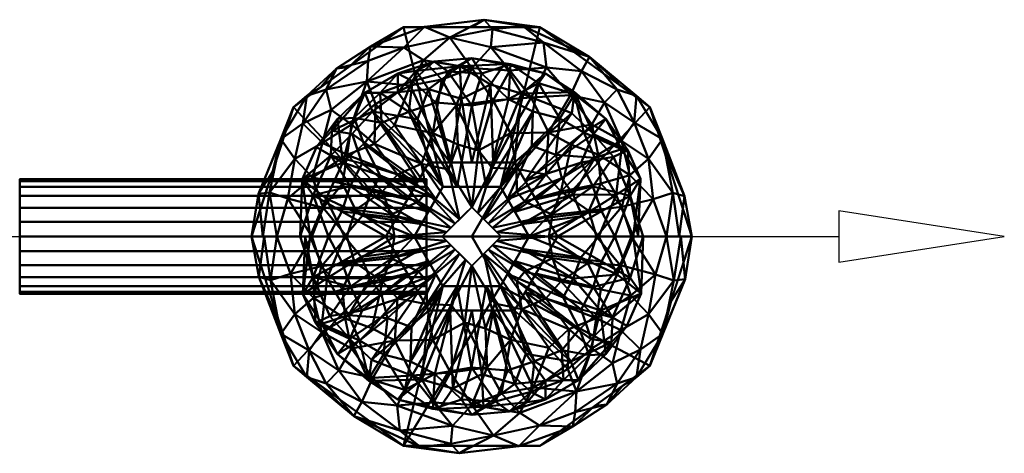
# Model space of a CAD drawing. Header units: millimetres. Extents: x -422 to 422, y -191 to 11.
# Tile 256 of 256: x 313 to 422, y -128 to -80. Entities that reach past the tile are written whole.
import ezdxf

# ---------------------------------------------------------------- set-up
doc = ezdxf.new("R2010")
doc.units = ezdxf.units.MM
doc.layers.add('A-GENM', color=13, linetype='Continuous', lineweight=40)

# ---------------------------------------------------------------- blocks, each defined once
blk = doc.blocks.new('MHS_Chartwell_Valve_Floor - MHS_Chartwell_Valve_Floor-21315-Preview')
at = {"layer": 'A-GENM'}
mesh = blk.add_polyface(dxfattribs=at)
corners = [(24.37, 0, 168.88), (19.72, 14.33, 168.88), (7.53, 23.18, 168.88), (-7.53, 23.18, 168.88), (-19.72, 14.33, 168.88), (-24.37, 0, 168.88), (-21.54, 0, 179.44), (-13.81, 0, 187.17), (-3.25, 0, 190), (0, 3.25, 190), (3.25, 0, 190), (13.81, 0, 187.17), (21.54, 0, 179.44), (1.33, 1.92, 190), (-1.33, 1.92, 190), (13.3, 12.4, 183.81), (-13.3, 12.4, 183.81), (0, 18.65, 183.34), (2.29, 0.96, 190), (-2.29, 0.96, 190), (8.21, 6.86, 188.64), (4.29, 11.43, 188.01), (-8.21, 6.86, 188.64), (-4.29, 11.43, 188.01), (14.3, 5.86, 186.12), (19.55, 8.61, 179.74), (16.09, 16.29, 176.65), (8.26, 18.7, 181.15), (2.31, 22.95, 176.19), (-7.5, 20.92, 178.16), (-14.3, 5.86, 186.12), (-19.55, 8.61, 179.74), (-16.09, 16.29, 176.65), (8.93, 2.39, 189.13), (-8.93, 2.39, 189.13), (22.96, 0, 174.16), (22.66, 5.29, 168.88), (22.25, 4.82, 176.96), (21.12, 10.78, 174.12), (20.06, 4.15, 181.1), (17.68, 0, 183.3), (17.5, 6.79, 183.21), (16.6, 3.29, 184.98), (16.56, 10.59, 182.19), (12.96, 2.85, 187.47), (17.99, 12.64, 178.62), (14.68, 14.85, 180.51), (12.15, 18.32, 178.64), (13.63, 18.75, 168.88), (7.96, 21.5, 176.56), (13.03, 19.89, 173.85), (10.94, 15.65, 182.84), (8.49, 11.51, 186.88), (6.57, 15.39, 185.13), (2.36, 15.08, 186.25), (0.74, 9.51, 189.04), (0.67, 2.59, 190), (-1.7, 14.52, 186.68), (-6.8, 16.74, 183.93), (14, 9.07, 185.18), (11.04, 10.16, 186.43), (4.97, 7.48, 189.21), (16.67, 16.54, 168.88), (18.25, 15.58, 172.86), (-0.67, 2.59, 190), (4.21, 18.37, 183.12), (2.13, 20.97, 180.21), (-2.41, 22.04, 178.27), (0, 23.18, 168.88), (-5.21, 23.22, 173.79), (-13.63, 18.75, 168.88), (-11.19, 21.03, 173.67), (-8.54, 12.32, 186.44), (-5.56, 8.05, 188.96), (-11.6, 17.18, 180.73), (-1.54, 10.18, 188.79), (-2.57, 7.42, 189.49), (-22.05, 7.16, 168.88), (-23.12, 0, 173.55), (-21.13, 10.77, 174.11), (-22.36, 4.86, 176.67), (-20.32, 4.22, 180.71), (-17.68, 0, 183.3), (-17.61, 6.54, 183.19), (-16.43, 3.17, 185.14), (-16.51, 10.36, 182.38), (-15.56, 14.03, 180.4), (-18.68, 12.5, 177.63), (-12.86, 2.96, 187.51), (-13.78, 9.04, 185.34), (-10.76, 10.25, 186.52), (5.69, 23.28, 173), (1.38, 24.01, 172.55), (23.55, 4.48, 172.96), (-23.6, 4.73, 172.48), (1.81, 1.44, 190), (5.89, 3.86, 189.66), (9.86, 5, 188.5), (5.01, 4.94, 189.66), (-1.81, 1.44, 190), (-5.89, 3.86, 189.66), (-9.86, 5, 188.5), (-5.01, 4.94, 189.66), (2.77, 0.48, 190), (8.53, 0, 188.58), (-8.53, 0, 188.58), (-2.77, 0.48, 190), (21.19, 9.81, 168.88), (2.26, 7.6, 189.48), (-3.31, 17.39, 184.28), (-5.33, 19.53, 181.43), (-16.67, 16.54, 168.88), (-18.25, 15.58, 172.86), (-14.96, 18.61, 173.44), (-11.44, 19.47, 177.4), (-10.63, 14.71, 183.85)]
mesh.append_faces([[corners[k] for k in face] for face in [(104, 103, 10), (106, 105, 8)]], dxfattribs={"vtx0": -1})
mesh.append_faces([[corners[k] for k in face] for face in [(95, 98, 13), (111, 113, 70), (62, 63, 1), (4, 112, 111), (0, 93, 35), (5, 94, 77), (14, 102, 99), (11, 44, 104)]], dxfattribs={"vtx0": -1, "vtx1": -1})
mesh.append_faces([[corners[k] for k in face] for face in [(101, 34, 100), (46, 43, 45), (83, 81, 84), (112, 87, 32), (14, 73, 102), (41, 43, 59), (23, 58, 72), (51, 52, 15), (37, 39, 12), (55, 108, 21), (105, 106, 34), (20, 52, 61), (55, 21, 54), (80, 81, 31), (38, 25, 37), (67, 17, 66), (15, 43, 46), (41, 59, 24), (44, 42, 24), (66, 17, 65), (46, 51, 15), (33, 104, 44), (53, 54, 21), (72, 73, 23), (89, 16, 85), (55, 57, 75), (109, 57, 17), (98, 96, 20), (39, 41, 42), (63, 45, 38), (66, 49, 28), (27, 47, 49), (51, 47, 27), (54, 53, 65), (91, 92, 28), (69, 29, 67), (109, 23, 57), (85, 31, 83), (30, 84, 88), (86, 87, 85), (74, 58, 110), (96, 97, 20), (34, 19, 100), (25, 39, 37), (35, 93, 37), (93, 107, 38), (38, 37, 93), (45, 63, 26), (25, 41, 39), (43, 41, 25), (42, 41, 24), (97, 44, 24), (39, 42, 40), (45, 43, 25), (43, 15, 59), (103, 104, 33), (11, 42, 44), (38, 45, 25), (45, 26, 46), (47, 46, 26), (46, 47, 51), (26, 63, 50), (62, 50, 63), (50, 47, 26), (2, 91, 50), (91, 28, 49), (49, 47, 50), (27, 53, 51), (51, 53, 52), (61, 52, 21), (15, 60, 59), (65, 53, 27), (52, 53, 21), (17, 57, 54), (57, 55, 54), (23, 75, 57), (110, 67, 29), (76, 73, 14), (29, 71, 114), (74, 115, 58), (60, 15, 52), (59, 60, 97), (52, 20, 60), (97, 60, 20), (61, 21, 108), (95, 96, 98), (38, 1, 63), (27, 49, 66), (55, 75, 9), (54, 65, 17), (66, 65, 27), (67, 66, 28), (67, 92, 69), (110, 58, 109), (67, 28, 92), (69, 71, 29), (71, 69, 3), (114, 32, 74), (90, 16, 89), (72, 90, 73), (22, 100, 102), (86, 74, 32), (115, 16, 90), (23, 76, 75), (75, 76, 9), (73, 76, 23), (80, 6, 81), (80, 94, 78), (31, 85, 87), (31, 79, 80), (94, 79, 77), (84, 30, 83), (83, 31, 81), (84, 81, 82), (89, 85, 83), (88, 105, 34), (89, 83, 30), (86, 85, 16), (74, 86, 16), (86, 32, 87), (111, 112, 113), (79, 31, 87), (7, 88, 84), (101, 88, 34), (101, 89, 30), (90, 72, 115), (89, 22, 90), (73, 90, 22), (50, 91, 49), (2, 92, 91), (69, 92, 68), (9, 108, 55), (79, 94, 80), (18, 33, 96), (97, 96, 33), (44, 97, 33), (59, 97, 24), (20, 61, 98), (13, 98, 61), (102, 100, 99), (100, 22, 101), (89, 101, 22), (88, 101, 30), (73, 22, 102), (61, 108, 56), (110, 17, 67), (23, 109, 58), (110, 109, 17), (74, 110, 29), (32, 113, 112), (4, 79, 112), (87, 112, 79), (114, 113, 32), (70, 113, 71), (114, 71, 113), (74, 29, 114), (58, 115, 72), (74, 16, 115)]], dxfattribs={"vtx0": -1, "vtx1": -1, "vtx2": -1})
mesh.append_faces([[corners[k] for k in face] for face in [(79, 4, 77), (80, 78, 6), (33, 18, 103), (42, 11, 40), (61, 56, 13), (81, 6, 82), (92, 2, 68), (96, 95, 18), (100, 19, 99)]], dxfattribs={"vtx0": -1, "vtx2": -1})
mesh.append_faces([[corners[k] for k in face] for face in [(93, 0, 36, 107), (76, 14, 64, 9)]], dxfattribs={"vtx0": -1, "vtx3": -1})
mesh.append_faces([[corners[k] for k in face] for face in [(12, 35, 37), (3, 70, 71), (7, 105, 88), (40, 12, 39), (48, 2, 50, 62), (9, 56, 108), (68, 3, 69), (5, 78, 94), (82, 7, 84), (106, 19, 34), (107, 1, 38)]], dxfattribs={"vtx1": -1, "vtx2": -1})
mesh = blk.add_polyface(dxfattribs=at)
corners = [(6.35, 0, 168.88), (3.17, 5.5, 168.88), (-3.18, 5.5, 168.88), (-6.35, 0, 168.88), (-24.37, 0, 168.88), (-19.72, 14.33, 168.88), (-7.53, 23.18, 168.88), (7.53, 23.18, 168.88), (19.72, 14.33, 168.88), (24.37, 0, 168.88)]
mesh.append_faces([[corners[k] for k in face] for face in [(1, 7, 8, 0)]], dxfattribs={"vtx0": -1, "vtx2": -1})
mesh.append_faces([[corners[k] for k in face] for face in [(9, 0, 8)]], dxfattribs={"vtx1": -1})
mesh.append_faces([[corners[k] for k in face] for face in [(6, 7, 1, 2), (5, 6, 2, 3)]], dxfattribs={"vtx1": -1, "vtx3": -1})
mesh.append_faces([[corners[k] for k in face] for face in [(3, 4, 5)]], dxfattribs={"vtx2": -1})
mesh = blk.add_polyface(dxfattribs=at)
corners = [(9.48, 0, 73.96), (4.74, 8.21, 73.96), (-4.74, 8.21, 73.96), (-9.48, 0, 73.96), (-18.97, 0, 95.91), (-17.85, 0, 119.8), (-6.35, 0, 140.76), (-3.18, 5.5, 140.76), (3.17, 5.5, 140.76), (6.35, 0, 140.76), (17.85, 0, 119.8), (18.97, 0, 95.91), (-14.85, 13.05, 107.92), (14.85, 13.05, 107.92), (-7.11, 4.11, 73.96), (-4.76, 2.75, 140.76), (7.11, 4.11, 73.96), (4.76, 2.75, 140.76), (0, 19.74, 108.59), (-18.74, 6.31, 107.92), (-14.25, 8.21, 124.08), (-9.97, 12.58, 125.11), (0, 5.5, 140.76), (-8.16, 18.04, 107.16), (-3.97, 14.83, 126.77), (0, 8.21, 73.96), (4.08, 15.22, 125.81), (8.16, 18.07, 105.31), (-15.57, 8.98, 91.52), (-10.97, 13.85, 90.46), (-4.76, 16.3, 88.27), (9.76, 13.06, 124.45), (13.63, 8.73, 124.74), (18.66, 6.39, 108.77), (15.7, 8.83, 91.68), (11.08, 13.66, 90.18), (5.56, 1.37, 140.76), (14.07, 0, 126.69), (15.98, 4.6, 123.57), (5.52, 15.85, 87.72), (-5.56, 1.37, 140.76), (-14.07, 0, 126.69), (-16.09, 4.21, 123.57), (-8.3, 2.05, 73.96), (-15.85, 0, 88.7), (-17.52, 4.59, 92.04), (11.22, 4.65, 132.93), (12.22, 2.27, 132.46), (-11.24, 4.66, 132.9), (-12.06, 2.33, 132.7), (-13.43, 5.56, 82.34), (-14.37, 2.78, 82.54), (-10.12, 6.76, 132.88), (-3.97, 4.12, 140.76), (-11.92, 10.25, 125.91), (-13.01, 13.16, 117.21), (-10.14, 15.9, 115.55), (-11.82, 15.91, 104.58), (-6.54, 17.21, 117.61), (-2.62, 18.27, 117.44), (0.03, 14.49, 128.62), (-6.96, 13.81, 126.5), (-4.15, 19.37, 106.82), (-1.3, 18.85, 95.5), (3.58, 19.08, 98.8), (1.11, 18.07, 118.85), (4.31, 19.1, 110.61), (7.38, 16.98, 117.19), (11.37, 15.75, 111.96), (-6.13, 18.34, 98.23), (-8.17, 15.99, 91.46), (-2.37, 8.21, 73.96), (-6, 13, 81.88), (11.37, 15.99, 100.72), (-1.11, 15.23, 83.92), (2.37, 8.21, 73.96), (-12.1, 8.08, 82.35), (-5.93, 6.16, 73.96), (-13.21, 11.36, 89.63), (-15.48, 11.72, 98.78), (-17.16, 9.89, 106.97), (6.76, 13.84, 126.65), (6.66, 10.03, 133.11), (3.97, 4.12, 140.76), (9.3, 9.05, 131.52), (8.3, 2.05, 73.96), (15.85, 0, 88.7), (17.55, 4.49, 92.04), (13.39, 5.55, 82.24), (12.12, 8.19, 82.53), (5.93, 6.16, 73.96), (13.48, 11.35, 90.3), (14.35, 2.79, 82.5), (12.41, 11.52, 122.73), (2.07, 16.85, 88.28), (9.98, 6.46, 133.35), (-18.41, 0, 107.86), (-1.59, 5.5, 140.76), (1.59, 5.5, 140.76), (16.56, 9.69, 113.67), (17.29, 9.56, 102.65), (18.41, 0, 107.86)]
mesh.append_faces([[corners[k] for k in face] for face in [(41, 42, 5), (97, 61, 7), (86, 87, 11), (9, 47, 36), (6, 49, 41), (3, 51, 43), (71, 74, 25), (77, 29, 2), (0, 92, 86), (8, 81, 98)]], dxfattribs={"vtx0": -1, "vtx1": -1})
mesh.append_faces([[corners[k] for k in face] for face in [(65, 66, 18), (61, 97, 24), (50, 76, 14), (80, 12, 79), (42, 19, 5), (12, 80, 20), (20, 54, 55), (48, 42, 49), (83, 84, 82), (65, 59, 60), (24, 58, 61), (13, 93, 99), (33, 101, 87), (99, 100, 13), (93, 31, 84), (63, 30, 69), (52, 20, 48), (57, 55, 56), (89, 34, 88), (54, 53, 21), (59, 62, 58), (82, 81, 8), (77, 76, 78), (18, 59, 65), (56, 58, 23), (31, 67, 81), (29, 70, 72), (67, 27, 66), (13, 100, 91), (73, 39, 27), (79, 57, 29), (57, 12, 55), (70, 57, 23), (23, 58, 62), (74, 71, 30), (31, 81, 82), (67, 68, 27), (33, 38, 10), (88, 92, 85), (91, 90, 35), (39, 35, 1), (68, 73, 27), (33, 99, 38), (38, 46, 47), (95, 46, 32), (94, 25, 74), (74, 30, 63), (48, 49, 40), (19, 42, 20), (50, 51, 45), (19, 28, 45), (45, 28, 50), (47, 46, 36), (32, 46, 38), (37, 38, 47), (52, 48, 15), (42, 48, 20), (42, 41, 49), (50, 43, 51), (76, 50, 28), (44, 45, 51), (54, 20, 52), (53, 54, 52), (55, 54, 21), (56, 55, 21), (20, 55, 12), (61, 58, 56), (56, 23, 57), (70, 23, 69), (79, 29, 78), (61, 56, 21), (59, 58, 24), (59, 24, 60), (59, 18, 62), (60, 24, 97), (38, 99, 32), (21, 7, 61), (63, 62, 18), (69, 23, 62), (64, 63, 18), (66, 64, 18), (27, 39, 64), (60, 26, 65), (26, 67, 66), (26, 66, 65), (64, 66, 27), (81, 67, 26), (31, 93, 68), (31, 68, 67), (13, 91, 73), (63, 69, 62), (70, 69, 30), (70, 30, 72), (57, 70, 29), (71, 72, 30), (29, 72, 2), (13, 73, 68), (39, 73, 35), (39, 94, 64), (63, 64, 94), (28, 78, 76), (79, 78, 28), (77, 78, 29), (80, 28, 19), (57, 79, 12), (28, 80, 79), (20, 80, 19), (60, 98, 26), (81, 26, 98), (17, 46, 95), (84, 31, 82), (93, 84, 32), (88, 87, 92), (87, 34, 100), (89, 88, 16), (87, 88, 34), (91, 34, 89), (90, 91, 89), (91, 35, 73), (87, 86, 92), (99, 93, 32), (68, 93, 13), (75, 94, 39), (63, 94, 74), (32, 84, 95), (83, 95, 84), (4, 19, 45), (100, 99, 33), (87, 100, 33), (100, 34, 91)]], dxfattribs={"vtx0": -1, "vtx1": -1, "vtx2": -1})
mesh.append_faces([[corners[k] for k in face] for face in [(49, 6, 40), (39, 1, 75), (45, 44, 4), (87, 101, 11), (50, 14, 43), (52, 15, 53), (94, 75, 25), (72, 71, 2), (95, 83, 17), (82, 8, 83), (89, 16, 90), (33, 10, 101)]], dxfattribs={"vtx0": -1, "vtx2": -1})
mesh.append_faces([[corners[k] for k in face] for face in [(19, 4, 96, 5), (60, 97, 22, 98)]], dxfattribs={"vtx0": -1, "vtx3": -1})
mesh.append_faces([[corners[k] for k in face] for face in [(9, 37, 47), (3, 44, 51), (37, 10, 38), (17, 36, 46), (40, 15, 48), (53, 7, 21), (77, 14, 76), (85, 16, 88), (0, 85, 92), (90, 1, 35)]], dxfattribs={"vtx1": -1, "vtx2": -1})
mesh = blk.add_polyface(dxfattribs=at)
corners = [(9.48, 0, 63.96), (4.74, 8.21, 63.96), (-4.74, 8.21, 63.96), (-9.48, 0, 63.96), (-9.48, 0, 73.96), (-4.74, 8.21, 73.96), (4.74, 8.21, 73.96), (9.48, 0, 73.96)]
mesh.append_faces([[corners[k] for k in face] for face in [(4, 5, 2, 3)]], dxfattribs={"vtx1": -1})
mesh.append_faces([[corners[k] for k in face] for face in [(1, 2, 5, 6)]], dxfattribs={"vtx1": -1, "vtx3": -1})
mesh.append_faces([[corners[k] for k in face] for face in [(6, 7, 0, 1)]], dxfattribs={"vtx3": -1})
mesh = blk.add_polyface(dxfattribs=at)
corners = [(6.35, 0, 63.96), (3.17, 5.5, 63.96), (-3.18, 5.5, 63.96), (-6.35, 0, 63.96), (-9.48, 0, 63.96), (-4.74, 8.21, 63.96), (4.74, 8.21, 63.96), (9.48, 0, 63.96)]
mesh.append_faces([[corners[k] for k in face] for face in [(6, 1, 2, 5)]], dxfattribs={"vtx0": -1, "vtx2": -1})
mesh.append_faces([[corners[k] for k in face] for face in [(3, 4, 5, 2)]], dxfattribs={"vtx2": -1})
mesh.append_faces([[corners[k] for k in face] for face in [(6, 7, 0, 1)]], dxfattribs={"vtx3": -1})
mesh = blk.add_polyface(dxfattribs=at)
corners = [(-50, 6.35, 110), (-50, 6.13, 108.36), (-50, 5.5, 106.83), (-50, 4.49, 105.51), (-50, 3.17, 104.5), (-50, 1.64, 103.87), (-50, 0, 103.65), (-50, -1.64, 103.87), (-50, -3.18, 104.5), (-50, -4.49, 105.51), (-50, -5.5, 106.83), (-50, -6.13, 108.36), (-50, -6.35, 110), (-50, -6.13, 111.64), (-50, -5.5, 113.18), (-50, -4.49, 114.49), (-50, -3.18, 115.5), (-50, -1.64, 116.13), (-50, 0, 116.35), (-50, 1.64, 116.13), (-50, 3.17, 115.5), (-50, 4.49, 114.49), (-50, 5.5, 113.18), (-50, 6.13, 111.64)]
mesh.append_faces([[corners[k] for k in face] for face in [(17, 15, 16)]], dxfattribs={"vtx0": -1})
mesh.append_faces([[corners[k] for k in face] for face in [(6, 13, 17)]], dxfattribs={"vtx0": -1, "vtx1": -1, "vtx2": -1})
mesh.append_faces([[corners[k] for k in face] for face in [(22, 6, 17, 18)]], dxfattribs={"vtx0": -1, "vtx1": -1, "vtx3": -1})
mesh.append_faces([[corners[k] for k in face] for face in [(6, 11, 12, 13)]], dxfattribs={"vtx0": -1, "vtx3": -1})
mesh.append_faces([[corners[k] for k in face] for face in [(22, 23, 2)]], dxfattribs={"vtx1": -1, "vtx2": -1})
mesh.append_faces([[corners[k] for k in face] for face in [(2, 3, 6, 22)]], dxfattribs={"vtx1": -1, "vtx2": -1, "vtx3": -1})
mesh.append_faces([[corners[k] for k in face] for face in [(10, 11, 6, 7)]], dxfattribs={"vtx1": -1, "vtx3": -1})
mesh.append_faces([[corners[k] for k in face] for face in [(0, 1, 2, 23), (18, 19, 20)]], dxfattribs={"vtx2": -1})
mesh.append_faces([[corners[k] for k in face] for face in [(13, 14, 15, 17), (20, 21, 22, 18)]], dxfattribs={"vtx2": -1, "vtx3": -1})
mesh.append_faces([[corners[k] for k in face] for face in [(7, 8, 9, 10), (3, 4, 5, 6)]], dxfattribs={"vtx3": -1})
mesh = blk.add_polyface(dxfattribs=at)
corners = [(-50, -6.35, 110), (-50, -6.13, 108.36), (-50, -5.5, 106.83), (-50, -4.49, 105.51), (-50, -3.18, 104.5), (-50, -1.64, 103.87), (-50, 0, 103.65), (-50, 1.64, 103.87), (-50, 3.17, 104.5), (-50, 4.49, 105.51), (-50, 5.5, 106.83), (-50, 6.13, 108.36), (-50, 6.35, 110), (-5, 6.35, 110), (-5, 6.13, 108.36), (-5, 5.5, 106.83), (-5, 4.49, 105.51), (-5, 3.17, 104.5), (-5, 1.64, 103.87), (-5, 0, 103.65), (-5, -1.64, 103.87), (-5, -3.18, 104.5), (-5, -4.49, 105.51), (-5, -5.5, 106.83), (-5, -6.13, 108.36), (-5, -6.35, 110)]
mesh.append_faces([[corners[k] for k in face] for face in [(13, 14, 11, 12), (0, 1, 24, 25)]], dxfattribs={"vtx1": -1})
mesh.append_faces([[corners[k] for k in face] for face in [(14, 15, 10, 11), (16, 17, 8, 9), (15, 16, 9, 10), (17, 18, 7, 8), (6, 7, 18, 19), (19, 20, 5, 6), (20, 21, 4, 5), (22, 23, 2, 3), (21, 22, 3, 4), (23, 24, 1, 2)]], dxfattribs={"vtx1": -1, "vtx3": -1})
mesh = blk.add_polyface(dxfattribs=at)
corners = [(-50, 6.35, 110), (-50, 6.13, 111.64), (-50, 5.5, 113.18), (-50, 4.49, 114.49), (-50, 3.17, 115.5), (-50, 1.64, 116.13), (-50, 0, 116.35), (-50, -1.64, 116.13), (-50, -3.18, 115.5), (-50, -4.49, 114.49), (-50, -5.5, 113.18), (-50, -6.13, 111.64), (-50, -6.35, 110), (-5, -6.35, 110), (-5, -6.13, 111.64), (-5, -5.5, 113.18), (-5, -4.49, 114.49), (-5, -3.18, 115.5), (-5, -1.64, 116.13), (-5, 0, 116.35), (-5, 1.64, 116.13), (-5, 3.17, 115.5), (-5, 4.49, 114.49), (-5, 5.5, 113.18), (-5, 6.13, 111.64), (-5, 6.35, 110)]
mesh.append_faces([[corners[k] for k in face] for face in [(13, 14, 11, 12), (0, 1, 24, 25)]], dxfattribs={"vtx1": -1})
mesh.append_faces([[corners[k] for k in face] for face in [(14, 15, 10, 11), (16, 17, 8, 9), (15, 16, 9, 10), (17, 18, 7, 8), (6, 7, 18, 19), (19, 20, 5, 6), (20, 21, 4, 5), (22, 23, 2, 3), (21, 22, 3, 4), (23, 24, 1, 2)]], dxfattribs={"vtx1": -1, "vtx3": -1})
mesh = blk.add_polyface(dxfattribs=at)
corners = [(0, 0), (-6.35, 0), (-3.18, 5.5), (3.17, 5.5), (6.35, 0)]
mesh.append_faces([[corners[k] for k in face] for face in [(3, 4, 0)]], dxfattribs={"vtx2": -1})
mesh.append_faces([[corners[k] for k in face] for face in [(0, 1, 2, 3)]], dxfattribs={"vtx3": -1})
mesh = blk.add_polyface(dxfattribs=at)
corners = [(6.35, 0, 140.76), (3.17, 5.5, 140.76), (-3.18, 5.5, 140.76), (-6.35, 0, 140.76), (-6.35, 0, 168.88), (-3.18, 5.5, 168.88), (3.17, 5.5, 168.88), (6.35, 0, 168.88)]
mesh.append_faces([[corners[k] for k in face] for face in [(4, 5, 2, 3)]], dxfattribs={"vtx1": -1})
mesh.append_faces([[corners[k] for k in face] for face in [(1, 2, 5, 6)]], dxfattribs={"vtx1": -1, "vtx3": -1})
mesh.append_faces([[corners[k] for k in face] for face in [(6, 7, 0, 1)]], dxfattribs={"vtx3": -1})
mesh = blk.add_polyface(dxfattribs=at)
corners = [(6.35, 0), (3.17, 5.5), (-3.18, 5.5), (-6.35, 0), (-6.35, 0, 63.96), (-3.18, 5.5, 63.96), (3.17, 5.5, 63.96), (6.35, 0, 63.96)]
mesh.append_faces([[corners[k] for k in face] for face in [(4, 5, 2, 3)]], dxfattribs={"vtx1": -1})
mesh.append_faces([[corners[k] for k in face] for face in [(1, 2, 5, 6)]], dxfattribs={"vtx1": -1, "vtx3": -1})
mesh.append_faces([[corners[k] for k in face] for face in [(6, 7, 0, 1)]], dxfattribs={"vtx3": -1})
mesh = blk.add_polyface(dxfattribs=at)
corners = [(-5, 6.35, 110), (-5, 6.13, 111.64), (-5, 5.5, 113.18), (-5, 4.49, 114.49), (-5, 3.17, 115.5), (-5, 1.64, 116.13), (-5, 0, 116.35), (-5, -1.64, 116.13), (-5, -3.18, 115.5), (-5, -4.49, 114.49), (-5, -5.5, 113.18), (-5, -6.13, 111.64), (-5, -6.35, 110), (-5, -6.13, 108.36), (-5, -5.5, 106.83), (-5, -4.49, 105.51), (-5, -3.18, 104.5), (-5, -1.64, 103.87), (-5, 0, 103.65), (-5, 1.64, 103.87), (-5, 3.17, 104.5), (-5, 4.49, 105.51), (-5, 5.5, 106.83), (-5, 6.13, 108.36)]
mesh.append_faces([[corners[k] for k in face] for face in [(9, 7, 8)]], dxfattribs={"vtx0": -1})
mesh.append_faces([[corners[k] for k in face] for face in [(18, 7, 11, 12)]], dxfattribs={"vtx0": -1, "vtx1": -1, "vtx3": -1})
mesh.append_faces([[corners[k] for k in face] for face in [(2, 6, 7, 18), (18, 21, 22, 2)]], dxfattribs={"vtx0": -1, "vtx2": -1, "vtx3": -1})
mesh.append_faces([[corners[k] for k in face] for face in [(22, 0, 1, 2), (18, 12, 13, 14)]], dxfattribs={"vtx0": -1, "vtx3": -1})
mesh.append_faces([[corners[k] for k in face] for face in [(23, 0, 22)]], dxfattribs={"vtx1": -1})
mesh.append_faces([[corners[k] for k in face] for face in [(14, 15, 18)]], dxfattribs={"vtx1": -1, "vtx2": -1})
mesh.append_faces([[corners[k] for k in face] for face in [(4, 5, 6), (19, 20, 21, 18)]], dxfattribs={"vtx2": -1})
mesh.append_faces([[corners[k] for k in face] for face in [(9, 10, 11, 7), (2, 3, 4, 6)]], dxfattribs={"vtx2": -1, "vtx3": -1})
mesh.append_faces([[corners[k] for k in face] for face in [(15, 16, 17, 18)]], dxfattribs={"vtx3": -1})
mesh = blk.add_polyface(dxfattribs=at)
corners = [(3.25, 0, 190), (0, 3.25, 190), (-3.25, 0, 190), (0, 0, 190)]
mesh.append_faces([[corners[k] for k in face] for face in [(3, 0, 1, 2)]])
mesh = blk.add_polyface(dxfattribs=at)
corners = [(-24.37, 0, 168.88), (-19.72, -14.33, 168.88), (-7.53, -23.18, 168.88), (7.53, -23.18, 168.88), (19.72, -14.33, 168.88), (24.37, 0, 168.88), (21.54, 0, 179.44), (13.81, 0, 187.17), (3.25, 0, 190), (0, -3.25, 190), (-3.25, 0, 190), (-13.81, 0, 187.17), (-21.54, 0, 179.44), (-1.33, -1.92, 190), (1.33, -1.92, 190), (-13.3, -12.4, 183.81), (13.3, -12.4, 183.81), (0, -18.65, 183.34), (-2.29, -0.96, 190), (2.29, -0.96, 190), (-8.21, -6.86, 188.64), (-4.29, -11.43, 188.01), (8.21, -6.86, 188.64), (4.29, -11.43, 188.01), (-14.3, -5.86, 186.12), (-19.55, -8.61, 179.74), (-16.09, -16.29, 176.65), (-8.26, -18.7, 181.15), (-2.31, -22.95, 176.19), (7.5, -20.92, 178.16), (14.3, -5.86, 186.12), (19.55, -8.61, 179.74), (16.09, -16.29, 176.65), (-8.93, -2.39, 189.13), (8.93, -2.39, 189.13), (-22.96, 0, 174.16), (-22.66, -5.29, 168.88), (-22.25, -4.82, 176.96), (-21.12, -10.78, 174.12), (-20.06, -4.15, 181.1), (-17.68, 0, 183.3), (-17.5, -6.79, 183.21), (-16.6, -3.29, 184.98), (-16.56, -10.59, 182.19), (-12.96, -2.85, 187.47), (-17.99, -12.64, 178.62), (-14.68, -14.85, 180.51), (-12.15, -18.32, 178.64), (-13.63, -18.75, 168.88), (-7.96, -21.5, 176.56), (-13.03, -19.89, 173.85), (-10.94, -15.65, 182.84), (-8.49, -11.51, 186.88), (-6.57, -15.39, 185.13), (-2.36, -15.08, 186.25), (-0.74, -9.51, 189.04), (-0.67, -2.59, 190), (1.7, -14.52, 186.68), (6.8, -16.74, 183.93), (-14, -9.07, 185.18), (-11.04, -10.16, 186.43), (-4.97, -7.48, 189.21), (-16.67, -16.54, 168.88), (-18.25, -15.58, 172.86), (0.67, -2.59, 190), (-4.21, -18.37, 183.12), (-2.13, -20.97, 180.21), (2.41, -22.04, 178.27), (0, -23.18, 168.88), (5.21, -23.22, 173.79), (13.63, -18.75, 168.88), (11.19, -21.03, 173.67), (8.54, -12.32, 186.44), (5.56, -8.05, 188.96), (11.6, -17.18, 180.73), (1.54, -10.18, 188.79), (2.57, -7.42, 189.49), (22.05, -7.16, 168.88), (23.12, 0, 173.55), (21.13, -10.77, 174.11), (22.36, -4.86, 176.67), (20.32, -4.22, 180.71), (17.68, 0, 183.3), (17.61, -6.54, 183.19), (16.43, -3.17, 185.14), (16.51, -10.36, 182.38), (15.56, -14.03, 180.4), (18.68, -12.5, 177.63), (12.86, -2.96, 187.51), (13.78, -9.04, 185.34), (10.76, -10.25, 186.52), (-5.69, -23.28, 173), (-1.38, -24.01, 172.55), (-23.55, -4.48, 172.96), (23.6, -4.73, 172.48), (-1.81, -1.44, 190), (-5.89, -3.86, 189.66), (-9.86, -5, 188.5), (-5.01, -4.94, 189.66), (1.81, -1.44, 190), (5.89, -3.86, 189.66), (9.86, -5, 188.5), (5.01, -4.94, 189.66), (-2.77, -0.48, 190), (-8.53, 0, 188.58), (8.53, 0, 188.58), (2.77, -0.48, 190), (-21.19, -9.81, 168.88), (-2.26, -7.6, 189.48), (3.31, -17.39, 184.28), (5.33, -19.53, 181.43), (16.67, -16.54, 168.88), (18.25, -15.58, 172.86), (14.96, -18.61, 173.44), (11.44, -19.47, 177.4), (10.63, -14.71, 183.85)]
mesh.append_faces([[corners[k] for k in face] for face in [(104, 103, 10), (106, 105, 8)]], dxfattribs={"vtx0": -1})
mesh.append_faces([[corners[k] for k in face] for face in [(111, 113, 70), (62, 63, 1), (4, 112, 111), (0, 93, 35), (5, 94, 77), (14, 102, 99), (11, 44, 104)]], dxfattribs={"vtx0": -1, "vtx1": -1})
mesh.append_faces([[corners[k] for k in face] for face in [(101, 34, 100), (95, 96, 98), (46, 43, 45), (83, 81, 84), (41, 59, 24), (102, 22, 100), (41, 43, 59), (23, 58, 72), (51, 52, 15), (37, 39, 12), (55, 108, 21), (105, 106, 34), (20, 52, 61), (112, 87, 32), (80, 81, 31), (38, 25, 37), (67, 17, 66), (15, 43, 46), (55, 21, 54), (44, 42, 24), (66, 17, 65), (46, 51, 15), (33, 104, 44), (53, 54, 21), (72, 73, 23), (89, 16, 85), (55, 57, 75), (109, 57, 17), (96, 33, 97), (39, 41, 42), (63, 45, 38), (66, 49, 28), (27, 47, 49), (51, 47, 27), (54, 53, 65), (91, 92, 28), (69, 29, 67), (109, 23, 57), (85, 31, 83), (30, 84, 88), (86, 87, 85), (74, 58, 110), (96, 97, 20), (100, 34, 19), (25, 39, 37), (35, 93, 37), (93, 107, 38), (38, 37, 93), (45, 63, 26), (25, 41, 39), (43, 41, 25), (42, 41, 24), (97, 44, 24), (39, 42, 40), (45, 43, 25), (43, 15, 59), (103, 104, 33), (11, 42, 44), (38, 45, 25), (45, 26, 46), (47, 46, 26), (46, 47, 51), (26, 63, 50), (62, 50, 63), (50, 47, 26), (2, 91, 50), (91, 28, 49), (49, 47, 50), (27, 53, 51), (51, 53, 52), (61, 52, 21), (15, 60, 59), (65, 53, 27), (52, 53, 21), (17, 57, 54), (57, 55, 54), (23, 75, 57), (110, 67, 29), (76, 73, 14), (29, 71, 114), (74, 115, 58), (60, 15, 52), (59, 60, 97), (52, 20, 60), (97, 60, 20), (61, 21, 108), (33, 96, 18), (38, 1, 63), (27, 49, 66), (55, 75, 9), (54, 65, 17), (66, 65, 27), (67, 66, 28), (67, 92, 69), (110, 58, 109), (67, 28, 92), (69, 71, 29), (71, 69, 3), (114, 32, 74), (90, 16, 89), (72, 90, 73), (86, 74, 32), (115, 16, 90), (23, 76, 75), (75, 76, 9), (73, 76, 23), (80, 6, 81), (80, 94, 78), (31, 85, 87), (31, 79, 80), (94, 79, 77), (84, 30, 83), (83, 31, 81), (84, 81, 82), (89, 85, 83), (88, 105, 34), (89, 83, 30), (86, 85, 16), (74, 86, 16), (86, 32, 87), (111, 112, 113), (79, 31, 87), (7, 88, 84), (101, 88, 34), (101, 89, 30), (90, 72, 115), (89, 22, 90), (73, 90, 22), (50, 91, 49), (2, 92, 91), (69, 92, 68), (9, 108, 55), (79, 94, 80), (98, 96, 20), (44, 97, 33), (59, 97, 24), (20, 61, 98), (13, 98, 61), (101, 100, 22), (73, 102, 14), (102, 100, 99), (89, 101, 22), (88, 101, 30), (73, 22, 102), (61, 108, 56), (110, 17, 67), (23, 109, 58), (110, 109, 17), (74, 110, 29), (32, 113, 112), (4, 79, 112), (87, 112, 79), (114, 113, 32), (70, 113, 71), (114, 71, 113), (74, 29, 114), (58, 115, 72), (74, 16, 115)]], dxfattribs={"vtx0": -1, "vtx1": -1, "vtx2": -1})
mesh.append_faces([[corners[k] for k in face] for face in [(79, 4, 77), (80, 78, 6), (33, 18, 103), (42, 11, 40), (61, 56, 13), (100, 19, 99), (81, 6, 82), (92, 2, 68), (98, 13, 95)]], dxfattribs={"vtx0": -1, "vtx2": -1})
mesh.append_faces([[corners[k] for k in face] for face in [(93, 0, 36, 107), (76, 14, 64, 9)]], dxfattribs={"vtx0": -1, "vtx3": -1})
mesh.append_faces([[corners[k] for k in face] for face in [(12, 35, 37), (3, 70, 71), (7, 105, 88), (40, 12, 39), (48, 2, 50, 62), (9, 56, 108), (68, 3, 69), (5, 78, 94), (82, 7, 84), (95, 18, 96), (106, 19, 34), (107, 1, 38)]], dxfattribs={"vtx1": -1, "vtx2": -1})
mesh = blk.add_polyface(dxfattribs=at)
corners = [(-6.35, 0, 168.88), (-3.18, -5.5, 168.88), (3.17, -5.5, 168.88), (6.35, 0, 168.88), (24.37, 0, 168.88), (19.72, -14.33, 168.88), (7.53, -23.18, 168.88), (-7.53, -23.18, 168.88), (-19.72, -14.33, 168.88), (-24.37, 0, 168.88)]
mesh.append_faces([[corners[k] for k in face] for face in [(0, 8, 9)]], dxfattribs={"vtx0": -1})
mesh.append_faces([[corners[k] for k in face] for face in [(1, 7, 8, 0), (7, 1, 2)]], dxfattribs={"vtx0": -1, "vtx2": -1})
mesh.append_faces([[corners[k] for k in face] for face in [(2, 5, 6, 7)]], dxfattribs={"vtx0": -1, "vtx3": -1})
mesh.append_faces([[corners[k] for k in face] for face in [(3, 4, 5, 2)]], dxfattribs={"vtx2": -1})
mesh = blk.add_polyface(dxfattribs=at)
corners = [(-9.48, 0, 73.96), (-4.74, -8.21, 73.96), (4.74, -8.21, 73.96), (9.48, 0, 73.96), (18.97, 0, 95.91), (17.85, 0, 119.8), (6.35, 0, 140.76), (3.17, -5.5, 140.76), (-3.18, -5.5, 140.76), (-6.35, 0, 140.76), (-17.85, 0, 119.8), (-18.97, 0, 95.91), (14.85, -13.05, 107.92), (-14.85, -13.05, 107.92), (4.76, -2.75, 140.76), (7.11, -4.11, 73.96), (-7.11, -4.11, 73.96), (-4.76, -2.75, 140.76), (0, -19.74, 108.59), (18.74, -6.31, 107.92), (14.25, -8.21, 124.08), (9.97, -12.58, 125.11), (0, -5.5, 140.76), (8.16, -18.04, 107.16), (3.97, -14.83, 126.77), (0, -8.21, 73.96), (-4.08, -15.22, 125.81), (-8.16, -18.07, 105.31), (15.57, -8.98, 91.52), (10.97, -13.85, 90.46), (4.76, -16.3, 88.27), (-9.76, -13.06, 124.45), (-13.63, -8.73, 124.74), (-18.66, -6.39, 108.77), (-15.7, -8.83, 91.68), (-11.08, -13.66, 90.18), (-5.56, -1.37, 140.76), (-14.07, 0, 126.69), (-15.98, -4.6, 123.57), (-5.52, -15.85, 87.72), (5.56, -1.37, 140.76), (14.07, 0, 126.69), (16.09, -4.21, 123.57), (8.3, -2.05, 73.96), (15.85, 0, 88.7), (17.52, -4.59, 92.04), (-11.22, -4.65, 132.93), (-12.22, -2.27, 132.46), (11.24, -4.66, 132.9), (12.06, -2.33, 132.7), (13.43, -5.56, 82.34), (14.37, -2.78, 82.54), (10.12, -6.76, 132.88), (3.97, -4.12, 140.76), (11.92, -10.25, 125.91), (13.01, -13.16, 117.21), (10.14, -15.9, 115.55), (11.82, -15.91, 104.58), (6.54, -17.21, 117.61), (2.62, -18.27, 117.44), (-0.03, -14.49, 128.62), (6.96, -13.81, 126.5), (4.15, -19.37, 106.82), (1.3, -18.85, 95.5), (-3.58, -19.08, 98.8), (-1.11, -18.07, 118.85), (-4.31, -19.1, 110.61), (-7.38, -16.98, 117.19), (-11.37, -15.75, 111.96), (6.13, -18.34, 98.23), (8.17, -15.99, 91.46), (2.37, -8.21, 73.96), (6, -13, 81.88), (-11.37, -15.99, 100.72), (1.11, -15.23, 83.92), (-2.37, -8.21, 73.96), (12.1, -8.08, 82.35), (5.93, -6.16, 73.96), (13.21, -11.36, 89.63), (15.48, -11.72, 98.78), (17.16, -9.89, 106.97), (-6.76, -13.84, 126.65), (-6.66, -10.03, 133.11), (-3.97, -4.12, 140.76), (-9.3, -9.05, 131.52), (-8.3, -2.05, 73.96), (-15.85, 0, 88.7), (-17.55, -4.49, 92.04), (-13.39, -5.55, 82.24), (-12.12, -8.19, 82.53), (-5.93, -6.16, 73.96), (-13.48, -11.35, 90.3), (-14.35, -2.79, 82.5), (-12.41, -11.52, 122.73), (-2.07, -16.85, 88.28), (-9.98, -6.46, 133.35), (18.41, 0, 107.86), (1.59, -5.5, 140.76), (-1.59, -5.5, 140.76), (-16.56, -9.69, 113.67), (-17.29, -9.56, 102.65), (-18.41, 0, 107.86)]
mesh.append_faces([[corners[k] for k in face] for face in [(41, 42, 5), (97, 61, 7), (86, 87, 11), (4, 45, 44), (9, 47, 36), (6, 49, 41), (3, 51, 43), (71, 74, 25), (77, 29, 2), (0, 92, 86), (8, 81, 98)]], dxfattribs={"vtx0": -1, "vtx1": -1})
mesh.append_faces([[corners[k] for k in face] for face in [(63, 30, 69), (12, 80, 20), (24, 58, 61), (50, 76, 15), (42, 19, 5), (65, 59, 60), (93, 31, 84), (20, 54, 55), (89, 34, 88), (83, 84, 82), (45, 19, 28), (61, 97, 24), (13, 93, 99), (33, 101, 87), (99, 100, 13), (52, 20, 48), (66, 18, 65), (55, 56, 57), (80, 12, 79), (48, 42, 49), (54, 53, 21), (59, 62, 58), (82, 81, 8), (77, 76, 78), (18, 59, 65), (56, 58, 23), (31, 67, 81), (29, 70, 72), (67, 27, 66), (13, 100, 91), (73, 39, 27), (79, 57, 29), (57, 12, 55), (70, 57, 23), (23, 58, 62), (74, 71, 30), (31, 81, 82), (67, 68, 27), (33, 38, 10), (88, 92, 85), (91, 90, 35), (39, 35, 1), (68, 73, 27), (33, 99, 38), (38, 46, 47), (95, 46, 32), (94, 25, 74), (74, 30, 63), (48, 49, 40), (19, 42, 20), (45, 50, 51), (45, 28, 50), (47, 46, 36), (32, 46, 38), (37, 38, 47), (52, 48, 14), (42, 48, 20), (42, 41, 49), (50, 43, 51), (76, 50, 28), (44, 45, 51), (54, 20, 52), (53, 54, 52), (55, 54, 21), (56, 55, 21), (20, 55, 12), (61, 58, 56), (56, 23, 57), (70, 23, 69), (79, 29, 78), (61, 56, 21), (59, 58, 24), (59, 24, 60), (59, 18, 62), (60, 24, 97), (38, 99, 32), (21, 7, 61), (63, 62, 18), (69, 23, 62), (64, 63, 18), (66, 64, 18), (27, 39, 64), (60, 26, 65), (26, 67, 66), (26, 66, 65), (64, 66, 27), (81, 67, 26), (31, 93, 68), (31, 68, 67), (13, 91, 73), (63, 69, 62), (70, 69, 30), (70, 30, 72), (57, 70, 29), (71, 72, 30), (29, 72, 2), (13, 73, 68), (39, 73, 35), (39, 94, 64), (63, 64, 94), (28, 78, 76), (79, 78, 28), (77, 78, 29), (80, 28, 19), (57, 79, 12), (28, 80, 79), (20, 80, 19), (60, 98, 26), (81, 26, 98), (17, 46, 95), (84, 31, 82), (93, 84, 32), (88, 87, 92), (87, 34, 100), (89, 88, 16), (87, 88, 34), (91, 34, 89), (90, 91, 89), (91, 35, 73), (87, 86, 92), (99, 93, 32), (68, 93, 13), (75, 94, 39), (63, 94, 74), (32, 84, 95), (83, 95, 84), (4, 19, 45), (100, 99, 33), (87, 100, 33), (100, 34, 91)]], dxfattribs={"vtx0": -1, "vtx1": -1, "vtx2": -1})
mesh.append_faces([[corners[k] for k in face] for face in [(39, 1, 75), (87, 101, 11), (50, 15, 43), (52, 14, 53), (94, 75, 25), (72, 71, 2), (95, 83, 17), (82, 8, 83), (89, 16, 90), (33, 10, 101)]], dxfattribs={"vtx0": -1, "vtx2": -1})
mesh.append_faces([[corners[k] for k in face] for face in [(19, 4, 96, 5), (60, 97, 22, 98)]], dxfattribs={"vtx0": -1, "vtx3": -1})
mesh.append_faces([[corners[k] for k in face] for face in [(9, 37, 47), (3, 44, 51), (37, 10, 38), (17, 36, 46), (40, 14, 48), (6, 40, 49), (53, 7, 21), (77, 15, 76), (85, 16, 88), (0, 85, 92), (90, 1, 35)]], dxfattribs={"vtx1": -1, "vtx2": -1})
mesh = blk.add_polyface(dxfattribs=at)
corners = [(-9.48, 0, 63.96), (-4.74, -8.21, 63.96), (4.74, -8.21, 63.96), (9.48, 0, 63.96), (9.48, 0, 73.96), (4.74, -8.21, 73.96), (-4.74, -8.21, 73.96), (-9.48, 0, 73.96)]
mesh.append_faces([[corners[k] for k in face] for face in [(4, 5, 2, 3)]], dxfattribs={"vtx1": -1})
mesh.append_faces([[corners[k] for k in face] for face in [(1, 2, 5, 6)]], dxfattribs={"vtx1": -1, "vtx3": -1})
mesh.append_faces([[corners[k] for k in face] for face in [(6, 7, 0, 1)]], dxfattribs={"vtx3": -1})
mesh = blk.add_polyface(dxfattribs=at)
corners = [(-6.35, 0, 63.96), (-3.18, -5.5, 63.96), (3.17, -5.5, 63.96), (6.35, 0, 63.96), (9.48, 0, 63.96), (4.74, -8.21, 63.96), (-4.74, -8.21, 63.96), (-9.48, 0, 63.96)]
mesh.append_faces([[corners[k] for k in face] for face in [(5, 2, 3, 4)]], dxfattribs={"vtx0": -1})
mesh.append_faces([[corners[k] for k in face] for face in [(0, 1, 6, 7)]], dxfattribs={"vtx1": -1})
mesh.append_faces([[corners[k] for k in face] for face in [(1, 2, 5, 6)]], dxfattribs={"vtx1": -1, "vtx3": -1})
mesh = blk.add_polyface(dxfattribs=at)
corners = [(0, 0), (6.35, 0), (3.17, -5.5), (-3.18, -5.5), (-6.35, 0)]
mesh.append_faces([[corners[k] for k in face] for face in [(1, 2, 0)]], dxfattribs={"vtx1": -1})
mesh.append_faces([[corners[k] for k in face] for face in [(3, 4, 0, 2)]], dxfattribs={"vtx2": -1})
mesh = blk.add_polyface(dxfattribs=at)
corners = [(-6.35, 0, 140.76), (-3.18, -5.5, 140.76), (3.17, -5.5, 140.76), (6.35, 0, 140.76), (6.35, 0, 168.88), (3.17, -5.5, 168.88), (-3.18, -5.5, 168.88), (-6.35, 0, 168.88)]
mesh.append_faces([[corners[k] for k in face] for face in [(4, 5, 2, 3)]], dxfattribs={"vtx1": -1})
mesh.append_faces([[corners[k] for k in face] for face in [(1, 2, 5, 6)]], dxfattribs={"vtx1": -1, "vtx3": -1})
mesh.append_faces([[corners[k] for k in face] for face in [(6, 7, 0, 1)]], dxfattribs={"vtx3": -1})
mesh = blk.add_polyface(dxfattribs=at)
corners = [(-6.35, 0), (-3.18, -5.5), (3.17, -5.5), (6.35, 0), (6.35, 0, 63.96), (3.17, -5.5, 63.96), (-3.18, -5.5, 63.96), (-6.35, 0, 63.96)]
mesh.append_faces([[corners[k] for k in face] for face in [(4, 5, 2, 3)]], dxfattribs={"vtx1": -1})
mesh.append_faces([[corners[k] for k in face] for face in [(1, 2, 5, 6)]], dxfattribs={"vtx1": -1, "vtx3": -1})
mesh.append_faces([[corners[k] for k in face] for face in [(6, 7, 0, 1)]], dxfattribs={"vtx3": -1})
mesh = blk.add_polyface(dxfattribs=at)
corners = [(-3.25, 0, 190), (0, -3.25, 190), (3.25, 0, 190), (0, 0, 190)]
mesh.append_faces([[corners[k] for k in face] for face in [(1, 2, 3, 0)]])

msp = doc.modelspace()

# ---------------------------------------------------------------- linework, layer by layer
at = {"color": 5, "lineweight": 30}
msp.add_line((300, -104, 110), (403.63, -104, 110), dxfattribs=at)
msp.add_polyline3d([(421.92, -104, 110), (403.63, -101.17, 112.83), (403.63, -106.83, 107.17), (421.92, -104, 110)], dxfattribs=at)

# ---------------------------------------------------------------- block references
at = {"layer": 'A-GENM'}
msp.add_blockref('MHS_Chartwell_Valve_Floor - MHS_Chartwell_Valve_Floor-21315-Preview', (363, -104), dxfattribs=at)

doc.saveas('drawing.dxf')
